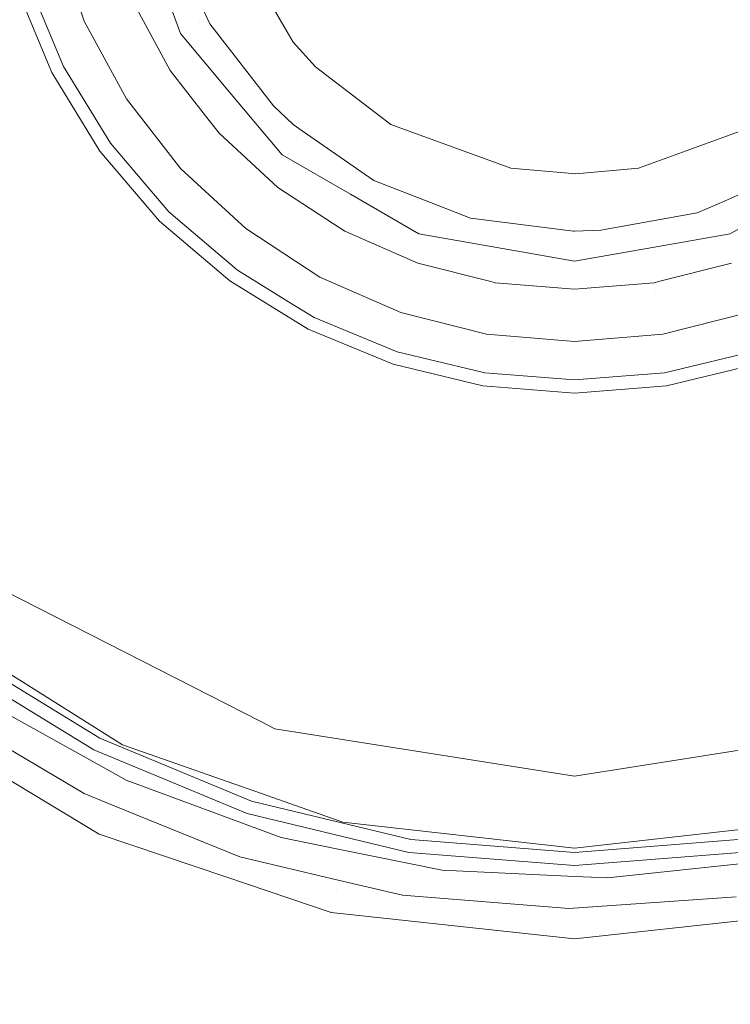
# Model space of a CAD drawing. Header units: millimetres. Extents: x -608 to 205, y -413 to 558.
# Tile 17 of 37: x -419 to -395, y 348 to 381. Entities that reach past the tile are written whole.
import ezdxf

# ---------------------------------------------------------------- set-up
doc = ezdxf.new("R2010")
doc.units = ezdxf.units.MM
doc.header["$LTSCALE"] = 25.4
doc.layers.add('None', color=7, linetype='Continuous', lineweight=5)

# ---------------------------------------------------------------- blocks, each defined once
blk = doc.blocks.new('Group-2-1')
at = {"layer": 'None', "color": 7, "linetype": 'Continuous', "lineweight": 5}
for points, invisible_edges in [([(-271.894, 425.854, 150), (-267.631, 388.025, 150), (-271.894, 350.197, 150), (-437.631, 388.025, 150)], 12), ([(-271.894, 350.197, 156), (-267.631, 388.025, 156), (-271.894, 425.854, 156), (-437.631, 388.025, 156)], 12), ([(-437.631, 388.025, 150), (-271.894, 350.197, 150), (-284.467, 314.265, 150), (-304.72, 282.032, 150)], 9), ([(-304.72, 282.032, 150), (-331.638, 255.114, 150), (-363.871, 234.86, 150), (-437.631, 388.025, 150)], 12), ([(-363.871, 234.86, 150), (-399.803, 222.287, 150), (-437.631, 218.025, 150), (-437.631, 388.025, 150)], 12), ([(-437.631, 218.025, 156), (-399.803, 222.287, 156), (-363.871, 234.86, 156), (-437.631, 388.025, 156)], 12), ([(-363.871, 234.86, 156), (-331.638, 255.114, 156), (-304.72, 282.032, 156), (-437.631, 388.025, 156)], 12), ([(-304.72, 282.032, 156), (-284.467, 314.265, 156), (-271.894, 350.197, 156), (-437.631, 388.025, 156)], 12)]:
    blk.add_3dface(points, dxfattribs=dict(at, invisible_edges=invisible_edges))
blk = doc.blocks.new('Group-8-1')
at = {"layer": 'None', "color": 7, "linetype": 'Continuous', "lineweight": 5}
for points, invisible_edges in [([(-417.827, 386.563, 233.751), (-432.254, 388.025, 243.629), (-431.014, 380.193, 243.629)], 9), ([(-411.603, 383.868, 159), (-390.869, 380.212, 159), (-388.758, 383.868, 159), (-388.025, 388.025, 159)], 9), ([(-431.014, 380.193, 243.629), (-417.345, 383.679, 233.751), (-417.827, 386.563, 233.751)], 9), ([(-414.109, 382.956, 156.947), (-415.003, 385.412, 156.947), (-414.957, 385.42, 156.694), (-413.175, 380.523, 156.694)], 14), ([(-413.175, 380.523, 156.694), (-414.957, 385.42, 156.694), (-414.806, 385.446, 156.399), (-413.042, 380.6, 156.399)], 15), ([(-413.042, 380.6, 156.399), (-414.806, 385.446, 156.399), (-414.569, 385.488, 156.17), (-412.833, 380.72, 156.17)], 15), ([(-412.833, 380.72, 156.17), (-414.569, 385.488, 156.17), (-414.27, 385.541, 156.033), (-412.571, 380.872, 156.033)], 15), ([(-412.571, 380.872, 156.033), (-414.27, 385.541, 156.033), (-413.635, 383.968, 156)], 11), ([(-416.487, 383.896, 232.918), (-417.345, 383.679, 233.751), (-416.396, 380.913, 233.751), (-415.585, 381.268, 232.918)], 13), ([(-411.603, 383.868, 159), (-414.813, 381.607, 230.668), (-413.557, 379.286, 230.668)], 9), ([(-413.635, 383.968, 156), (-412.331, 381.008, 156), (-412.571, 380.872, 156.033)], 10), ([(-413.557, 379.286, 230.668), (-409.493, 380.212, 159), (-411.603, 383.868, 159)], 9), ([(-411.603, 383.868, 159), (-400.145, 375.869, 159), (-398.07, 376.054, 159)], 9), ([(-400.145, 375.869, 159), (-411.603, 383.868, 159), (-409.493, 380.212, 159), (-408.751, 379.405, 159)], 9), ([(-411.603, 383.868, 159), (-391.56, 379.455, 159), (-390.869, 380.212, 159)], 9), ([(-398.07, 376.054, 159), (-394.103, 377.498, 159), (-391.56, 379.455, 159), (-411.603, 383.868, 159)], 12), ([(-416.396, 380.913, 233.751), (-417.345, 383.679, 233.751), (-431.014, 380.193, 243.629)], 10), ([(-417.087, 379.411, 230.508), (-417.973, 381.551, 230.508), (-414.109, 382.956, 156.947)], 10), ([(-414.109, 382.956, 156.947), (-413.215, 380.5, 156.947), (-417.087, 379.411, 230.508)], 10), ([(-413.175, 380.523, 156.694), (-413.215, 380.5, 156.947), (-414.109, 382.956, 156.947)], 9), ([(-417.142, 379.383, 230.806), (-417.274, 379.316, 231.071), (-418.426, 382.097, 231.071), (-418.285, 382.143, 230.806)], 15), ([(-417.973, 381.551, 230.508), (-417.087, 379.411, 230.508), (-417.142, 379.383, 230.806), (-418.285, 382.143, 230.806)], 14), ([(-431.002, 372.321, 241.719), (-433.079, 377.336, 241.719), (-418.637, 382.028, 231.279), (-417.472, 379.215, 231.279)], 10), ([(-417.274, 379.316, 231.071), (-417.472, 379.215, 231.279), (-418.637, 382.028, 231.279), (-418.426, 382.097, 231.071)], 13), ([(-415.041, 381.507, 231.858), (-415.585, 381.268, 232.918), (-414.263, 378.825, 232.918), (-413.765, 379.15, 231.858)], 15), ([(-414.813, 381.607, 230.668), (-415.041, 381.507, 231.858), (-413.765, 379.15, 231.858), (-413.557, 379.286, 230.668)], 7), ([(-415.585, 381.268, 232.918), (-416.396, 380.913, 233.751), (-415.004, 378.341, 233.751), (-414.263, 378.825, 232.918)], 13), ([(-431.014, 380.193, 243.629), (-430.684, 378.114, 243.629), (-416.396, 380.913, 233.751)], 10), ([(-416.396, 380.913, 233.751), (-430.684, 378.114, 243.629), (-426.845, 370.578, 243.629)], 9), ([(-426.845, 370.578, 243.629), (-415.004, 378.341, 233.751), (-416.396, 380.913, 233.751)], 9), ([(-409.572, 376.833, 156.17), (-412.833, 380.72, 156.17), (-412.571, 380.872, 156.033), (-409.377, 377.065, 156.033)], 15), ([(-412.571, 380.872, 156.033), (-412.331, 381.008, 156), (-412.248, 380.82, 156)], 9), ([(-412.571, 380.872, 156.033), (-412.248, 380.82, 156), (-410.142, 378.114, 156)], 9), ([(-410.142, 378.114, 156), (-409.377, 377.065, 156.033), (-412.571, 380.872, 156.033)], 11), ([(-410.142, 378.114, 156), (-412.248, 380.82, 156), (-412.331, 381.008, 156), (-388.049, 381.025, 156)], 12), ([(-388.049, 381.025, 156), (-409.486, 377.495, 156), (-410.142, 378.114, 156)], 9), ([(-388.049, 381.025, 156), (-409.192, 377.29, 156), (-409.486, 377.495, 156)], 9), ([(-388.049, 381.025, 156), (-404.95, 374.914, 156), (-406.826, 375.643, 156), (-409.192, 377.29, 156)], 9), ([(-404.95, 374.914, 156), (-388.049, 381.025, 156), (-389.627, 378.746, 156)], 9), ([(-411.535, 378.498, 156.947), (-413.215, 380.5, 156.947), (-413.175, 380.523, 156.694), (-409.825, 376.532, 156.694)], 14), ([(-409.825, 376.532, 156.694), (-413.175, 380.523, 156.694), (-413.042, 380.6, 156.399), (-409.727, 376.649, 156.399)], 15), ([(-409.727, 376.649, 156.399), (-413.042, 380.6, 156.399), (-412.833, 380.72, 156.17), (-409.572, 376.833, 156.17)], 15), ([(-415.531, 376.873, 230.508), (-417.087, 379.411, 230.508), (-413.215, 380.5, 156.947)], 10), ([(-413.215, 380.5, 156.947), (-411.535, 378.498, 156.947), (-415.531, 376.873, 230.508)], 10), ([(-413.557, 379.286, 230.668), (-412.386, 377.782, 230.668), (-409.493, 380.212, 159)], 10), ([(-409.493, 380.212, 159), (-412.386, 377.782, 230.668), (-411.936, 377.204, 230.668)], 9), ([(-411.936, 377.204, 230.668), (-408.751, 379.405, 159), (-409.493, 380.212, 159)], 9), ([(-417.472, 379.215, 231.279), (-415.88, 376.619, 231.279), (-428.166, 367.693, 241.719), (-431.002, 372.321, 241.719)], 10), ([(-415.701, 376.749, 231.071), (-415.88, 376.619, 231.279), (-417.472, 379.215, 231.279), (-417.274, 379.316, 231.071)], 13), ([(-415.581, 376.836, 230.806), (-415.701, 376.749, 231.071), (-417.274, 379.316, 231.071), (-417.142, 379.383, 230.806)], 15), ([(-415.531, 376.873, 230.508), (-415.581, 376.836, 230.806), (-417.142, 379.383, 230.806), (-417.087, 379.411, 230.508)], 7), ([(-412.386, 377.782, 230.668), (-413.557, 379.286, 230.668), (-413.765, 379.15, 231.858), (-412.119, 377.035, 231.858)], 14), ([(-408.751, 379.405, 159), (-411.936, 377.204, 230.668), (-409.995, 375.416, 230.668)], 9), ([(-406.259, 377.498, 159), (-408.751, 379.405, 159), (-409.995, 375.416, 230.668)], 10), ([(-408.751, 379.405, 159), (-406.259, 377.498, 159), (-402.292, 376.054, 159), (-400.145, 375.869, 159)], 8), ([(-413.765, 379.15, 231.858), (-414.263, 378.825, 232.918), (-412.556, 376.633, 232.918), (-412.119, 377.035, 231.858)], 15), ([(-414.263, 378.825, 232.918), (-415.004, 378.341, 233.751), (-413.208, 376.033, 233.751), (-412.556, 376.633, 232.918)], 13), ([(-389.627, 378.746, 156), (-390.27, 378.064, 156), (-391.206, 377.335, 156), (-404.95, 374.914, 156)], 12), ([(-413.208, 376.033, 233.751), (-415.004, 378.341, 233.751), (-426.845, 370.578, 243.629)], 10), ([(-411.535, 378.498, 156.947), (-414.672, 375.867, 230.508), (-415.531, 376.873, 230.508)], 9), ([(-413.597, 374.609, 230.508), (-414.672, 375.867, 230.508), (-411.535, 378.498, 156.947)], 10), ([(-413.597, 374.609, 230.508), (-411.535, 378.498, 156.947), (-409.855, 376.496, 156.947)], 9), ([(-409.825, 376.532, 156.694), (-409.855, 376.496, 156.947), (-411.535, 378.498, 156.947)], 9), ([(-409.377, 377.065, 156.033), (-410.142, 378.114, 156), (-409.486, 377.495, 156)], 9), ([(-412.119, 377.035, 231.858), (-411.936, 377.204, 230.668), (-412.386, 377.782, 230.668)], 9), ([(-409.995, 375.416, 230.668), (-408.153, 374.213, 230.668), (-406.259, 377.498, 159)], 10), ([(-409.486, 377.495, 156), (-409.192, 377.29, 156), (-409.377, 377.065, 156.033)], 10), ([(-409.377, 377.065, 156.033), (-409.192, 377.29, 156), (-406.826, 375.643, 156)], 9), ([(-406.259, 377.498, 159), (-408.153, 374.213, 230.668), (-407.785, 373.973, 230.668)], 9), ([(-406.259, 377.498, 159), (-407.785, 373.973, 230.668), (-405.369, 372.913, 230.668)], 9), ([(-405.369, 372.913, 230.668), (-402.292, 376.054, 159), (-406.259, 377.498, 159)], 9), ([(-404.95, 374.914, 156), (-391.206, 377.335, 156), (-392.975, 375.958, 156), (-395.404, 374.888, 156)], 9), ([(-394.103, 377.498, 159), (-398.07, 376.054, 159), (-394.993, 372.913, 230.668)], 10), ([(-412.119, 377.035, 231.858), (-412.556, 376.633, 232.918), (-410.512, 374.751, 232.918), (-410.147, 375.22, 231.858)], 15), ([(-411.936, 377.204, 230.668), (-412.119, 377.035, 231.858), (-410.147, 375.22, 231.858), (-409.995, 375.416, 230.668)], 7), ([(-405.178, 374.296, 156.17), (-409.572, 376.833, 156.17), (-409.377, 377.065, 156.033), (-405.074, 374.581, 156.033)], 15), ([(-406.826, 375.643, 156), (-405.074, 374.581, 156.033), (-409.377, 377.065, 156.033)], 11), ([(-392.975, 375.958, 156), (-390.984, 377.065, 156.033), (-395.287, 374.581, 156.033)], 11), ([(-390.79, 376.833, 156.17), (-395.184, 374.296, 156.17), (-395.287, 374.581, 156.033), (-390.984, 377.065, 156.033)], 15), ([(-424.64, 363.566, 241.719), (-428.166, 367.693, 241.719), (-415.88, 376.619, 231.279), (-413.903, 374.303, 231.279)], 10), ([(-413.746, 374.46, 231.071), (-413.903, 374.303, 231.279), (-415.88, 376.619, 231.279), (-415.701, 376.749, 231.071)], 13), ([(-413.641, 374.565, 230.806), (-413.746, 374.46, 231.071), (-415.701, 376.749, 231.071), (-415.581, 376.836, 230.806)], 15), ([(-415.581, 376.836, 230.806), (-415.531, 376.873, 230.508), (-414.672, 375.867, 230.508)], 9), ([(-414.672, 375.867, 230.508), (-413.597, 374.609, 230.508), (-413.641, 374.565, 230.806), (-415.581, 376.836, 230.806)], 14), ([(-412.556, 376.633, 232.918), (-413.208, 376.033, 233.751), (-411.056, 374.052, 233.751), (-410.512, 374.751, 232.918)], 13), ([(-405.312, 373.926, 156.694), (-409.825, 376.532, 156.694), (-409.727, 376.649, 156.399), (-405.26, 374.07, 156.399)], 15), ([(-405.26, 374.07, 156.399), (-409.727, 376.649, 156.399), (-409.572, 376.833, 156.17), (-405.178, 374.296, 156.17)], 15), ([(-390.635, 376.649, 156.399), (-395.101, 374.07, 156.399), (-395.184, 374.296, 156.17), (-390.79, 376.833, 156.17)], 15), ([(-390.536, 376.532, 156.694), (-395.049, 373.926, 156.694), (-395.101, 374.07, 156.399), (-390.635, 376.649, 156.399)], 15), ([(-409.855, 376.496, 156.947), (-411.333, 372.675, 230.508), (-413.597, 374.609, 230.508)], 9), ([(-411.333, 372.675, 230.508), (-409.855, 376.496, 156.947), (-407.592, 375.189, 156.947)], 9), ([(-407.592, 375.189, 156.947), (-409.855, 376.496, 156.947), (-409.825, 376.532, 156.694), (-405.312, 373.926, 156.694)], 14), ([(-392.77, 375.189, 156.947), (-395.033, 373.882, 156.947), (-395.049, 373.926, 156.694), (-390.536, 376.532, 156.694)], 14), ([(-426.845, 370.578, 243.629), (-426.129, 369.173, 243.629), (-413.208, 376.033, 233.751)], 10), ([(-413.208, 376.033, 233.751), (-426.129, 369.173, 243.629), (-419.776, 362.82, 243.629)], 9), ([(-419.776, 362.82, 243.629), (-411.056, 374.052, 233.751), (-413.208, 376.033, 233.751)], 9), ([(-405.369, 372.913, 230.668), (-402.953, 372.301, 230.668), (-402.292, 376.054, 159)], 10), ([(-402.292, 376.054, 159), (-402.953, 372.301, 230.668), (-402.811, 372.265, 230.668)], 9), ([(-400.145, 375.869, 159), (-402.292, 376.054, 159), (-402.811, 372.265, 230.668)], 10), ([(-397.551, 372.265, 230.668), (-398.07, 376.054, 159), (-400.145, 375.869, 159)], 9), ([(-397.551, 372.265, 230.668), (-397.409, 372.301, 230.668), (-398.07, 376.054, 159)], 10), ([(-398.07, 376.054, 159), (-397.409, 372.301, 230.668), (-394.993, 372.913, 230.668)], 9), ([(-395.287, 374.581, 156.033), (-395.404, 374.888, 156), (-392.975, 375.958, 156)], 9), ([(-406.826, 375.643, 156), (-404.95, 374.914, 156), (-405.074, 374.581, 156.033)], 10), ([(-402.811, 372.265, 230.668), (-400.181, 372.047, 230.668), (-400.145, 375.869, 159)], 10), ([(-400.145, 375.869, 159), (-400.181, 372.047, 230.668), (-397.551, 372.265, 230.668)], 9), ([(-408.153, 374.213, 230.668), (-409.995, 375.416, 230.668), (-410.147, 375.22, 231.858), (-407.904, 373.754, 231.858)], 14), ([(-407.592, 375.189, 156.947), (-409.641, 371.638, 230.508), (-411.333, 372.675, 230.508)], 9), ([(-410.147, 375.22, 231.858), (-410.512, 374.751, 232.918), (-408.187, 373.232, 232.918), (-407.904, 373.754, 231.858)], 15), ([(-408.795, 371.119, 230.508), (-409.641, 371.638, 230.508), (-407.592, 375.189, 156.947)], 10), ([(-408.795, 371.119, 230.508), (-407.592, 375.189, 156.947), (-405.328, 373.882, 156.947)], 9), ([(-405.312, 373.926, 156.694), (-405.328, 373.882, 156.947), (-407.592, 375.189, 156.947)], 9), ([(-410.512, 374.751, 232.918), (-411.056, 374.052, 233.751), (-408.608, 372.453, 233.751), (-408.187, 373.232, 232.918)], 13), ([(-405.074, 374.581, 156.033), (-404.95, 374.914, 156), (-403.619, 374.397, 156)], 9), ([(-404.95, 374.914, 156), (-395.404, 374.888, 156), (-396.124, 374.571, 156), (-399.315, 373.999, 156)], 9), ([(-399.315, 373.999, 156), (-400.181, 373.974, 156), (-404.95, 374.914, 156)], 10), ([(-400.181, 373.974, 156), (-400.216, 373.973, 156), (-403.619, 374.397, 156), (-404.95, 374.914, 156)], 8), ([(-396.124, 374.571, 156), (-395.404, 374.888, 156), (-395.287, 374.581, 156.033)], 10), ([(-411.457, 372.505, 231.071), (-411.587, 372.326, 231.279), (-413.903, 374.303, 231.279), (-413.746, 374.46, 231.071)], 13), ([(-411.37, 372.625, 230.806), (-411.457, 372.505, 231.071), (-413.746, 374.46, 231.071), (-413.641, 374.565, 230.806)], 15), ([(-411.333, 372.675, 230.508), (-411.37, 372.625, 230.806), (-413.641, 374.565, 230.806), (-413.597, 374.609, 230.508)], 7), ([(-400.181, 373.415, 156.17), (-405.178, 374.296, 156.17), (-405.074, 374.581, 156.033), (-400.181, 373.718, 156.033)], 15), ([(-400.181, 373.718, 156.033), (-405.074, 374.581, 156.033), (-403.619, 374.397, 156)], 11), ([(-403.619, 374.397, 156), (-400.216, 373.973, 156), (-400.181, 373.718, 156.033)], 10), ([(-395.287, 374.581, 156.033), (-400.181, 373.718, 156.033), (-399.315, 373.999, 156)], 11), ([(-395.184, 374.296, 156.17), (-400.181, 373.415, 156.17), (-400.181, 373.718, 156.033), (-395.287, 374.581, 156.033)], 15), ([(-399.315, 373.999, 156), (-396.124, 374.571, 156), (-395.287, 374.581, 156.033)], 10), ([(-413.903, 374.303, 231.279), (-411.587, 372.326, 231.279), (-420.513, 360.04, 241.719), (-424.64, 363.566, 241.719)], 10), ([(-408.608, 372.453, 233.751), (-411.056, 374.052, 233.751), (-419.776, 362.82, 243.629)], 10), ([(-407.904, 373.754, 231.858), (-407.785, 373.973, 230.668), (-408.153, 374.213, 230.668)], 9), ([(-400.181, 373.021, 156.694), (-405.312, 373.926, 156.694), (-405.26, 374.07, 156.399), (-400.181, 373.174, 156.399)], 15), ([(-400.181, 373.174, 156.399), (-405.26, 374.07, 156.399), (-405.178, 374.296, 156.17), (-400.181, 373.415, 156.17)], 15), ([(-395.101, 374.07, 156.399), (-400.181, 373.174, 156.399), (-400.181, 373.415, 156.17), (-395.184, 374.296, 156.17)], 15), ([(-395.049, 373.926, 156.694), (-400.181, 373.021, 156.694), (-400.181, 373.174, 156.399), (-395.101, 374.07, 156.399)], 15), ([(-400.181, 373.718, 156.033), (-400.181, 373.974, 156), (-399.315, 373.999, 156)], 9), ([(-405.328, 373.882, 156.947), (-406.044, 369.98, 230.508), (-408.795, 371.119, 230.508)], 9), ([(-407.904, 373.754, 231.858), (-408.187, 373.232, 232.918), (-405.642, 372.116, 232.918), (-405.45, 372.678, 231.858)], 15), ([(-407.785, 373.973, 230.668), (-407.904, 373.754, 231.858), (-405.45, 372.678, 231.858), (-405.369, 372.913, 230.668)], 7), ([(-406.044, 369.98, 230.508), (-405.328, 373.882, 156.947), (-402.755, 373.429, 156.947)], 9), ([(-402.755, 373.429, 156.947), (-405.328, 373.882, 156.947), (-405.312, 373.926, 156.694)], 10), ([(-405.312, 373.926, 156.694), (-400.181, 373.021, 156.694), (-400.181, 372.975, 156.947), (-402.755, 373.429, 156.947)], 11), ([(-400.216, 373.973, 156), (-400.181, 373.974, 156), (-400.181, 373.718, 156.033)], 10), ([(-400.181, 373.021, 156.694), (-395.049, 373.926, 156.694), (-395.033, 373.882, 156.947), (-397.607, 373.429, 156.947)], 11), ([(-397.607, 373.429, 156.947), (-395.033, 373.882, 156.947), (-394.318, 369.98, 230.508)], 10), ([(-402.755, 373.429, 156.947), (-403.47, 369.362, 230.508), (-406.044, 369.98, 230.508)], 9), ([(-403.149, 369.285, 230.508), (-403.47, 369.362, 230.508), (-402.755, 373.429, 156.947)], 10), ([(-403.149, 369.285, 230.508), (-402.755, 373.429, 156.947), (-400.181, 372.975, 156.947)], 9), ([(-397.607, 373.429, 156.947), (-400.181, 372.975, 156.947), (-400.181, 373.021, 156.694)], 10), ([(-400.181, 372.975, 156.947), (-397.607, 373.429, 156.947), (-397.213, 369.285, 230.508)], 10), ([(-397.607, 373.429, 156.947), (-396.891, 369.362, 230.508), (-397.213, 369.285, 230.508)], 9), ([(-394.318, 369.98, 230.508), (-396.891, 369.362, 230.508), (-397.607, 373.429, 156.947)], 10), ([(-408.187, 373.232, 232.918), (-408.608, 372.453, 233.751), (-405.93, 371.278, 233.751), (-405.642, 372.116, 232.918)], 13), ([(-402.953, 372.301, 230.668), (-405.369, 372.913, 230.668), (-405.45, 372.678, 231.858), (-402.852, 372.02, 231.858)], 14), ([(-400.181, 372.975, 156.947), (-400.181, 369.051, 230.508), (-403.149, 369.285, 230.508)], 9), ([(-397.213, 369.285, 230.508), (-400.181, 369.051, 230.508), (-400.181, 372.975, 156.947)], 10), ([(-397.51, 372.02, 231.858), (-394.912, 372.678, 231.858), (-394.993, 372.913, 230.668), (-397.409, 372.301, 230.668)], 11), ([(-419.776, 362.82, 243.629), (-419.033, 362.077, 243.629), (-408.608, 372.453, 233.751)], 10), ([(-408.608, 372.453, 233.751), (-419.033, 362.077, 243.629), (-410.559, 357.76, 243.629)], 9), ([(-408.89, 370.932, 231.071), (-408.991, 370.734, 231.279), (-411.587, 372.326, 231.279), (-411.457, 372.505, 231.071)], 13), ([(-408.823, 371.064, 230.806), (-408.89, 370.932, 231.071), (-411.457, 372.505, 231.071), (-411.37, 372.625, 230.806)], 15), ([(-408.823, 371.064, 230.806), (-411.37, 372.625, 230.806), (-411.333, 372.675, 230.508), (-409.641, 371.638, 230.508)], 11), ([(-410.559, 357.76, 243.629), (-405.93, 371.278, 233.751), (-408.608, 372.453, 233.751)], 9), ([(-405.45, 372.678, 231.858), (-405.642, 372.116, 232.918), (-402.949, 371.434, 232.918), (-402.852, 372.02, 231.858)], 15), ([(-397.51, 372.02, 231.858), (-397.412, 371.434, 232.918), (-394.719, 372.116, 232.918), (-394.912, 372.678, 231.858)], 15), ([(-415.885, 357.204, 241.719), (-420.513, 360.04, 241.719), (-411.587, 372.326, 231.279), (-408.991, 370.734, 231.279)], 10), ([(-405.642, 372.116, 232.918), (-405.93, 371.278, 233.751), (-403.095, 370.56, 233.751), (-402.949, 371.434, 232.918)], 13), ([(-402.852, 372.02, 231.858), (-402.811, 372.265, 230.668), (-402.953, 372.301, 230.668)], 9), ([(-402.811, 372.265, 230.668), (-402.852, 372.02, 231.858), (-400.181, 371.799, 231.858), (-400.181, 372.047, 230.668)], 7), ([(-400.181, 372.047, 230.668), (-400.181, 371.799, 231.858), (-397.51, 372.02, 231.858), (-397.551, 372.265, 230.668)], 7), ([(-397.409, 372.301, 230.668), (-397.551, 372.265, 230.668), (-397.51, 372.02, 231.858)], 10), ([(-397.412, 371.434, 232.918), (-397.266, 370.56, 233.751), (-394.432, 371.278, 233.751), (-394.719, 372.116, 232.918)], 13), ([(-402.852, 372.02, 231.858), (-402.949, 371.434, 232.918), (-400.181, 371.204, 232.918), (-400.181, 371.799, 231.858)], 15), ([(-400.181, 371.799, 231.858), (-400.181, 371.204, 232.918), (-397.412, 371.434, 232.918), (-397.51, 372.02, 231.858)], 15), ([(-409.641, 371.638, 230.508), (-408.795, 371.119, 230.508), (-408.823, 371.064, 230.806)], 10), ([(-402.949, 371.434, 232.918), (-403.095, 370.56, 233.751), (-400.181, 370.319, 233.751), (-400.181, 371.204, 232.918)], 13), ([(-400.181, 371.204, 232.918), (-400.181, 370.319, 233.751), (-397.266, 370.56, 233.751), (-397.412, 371.434, 232.918)], 13), ([(-403.095, 370.56, 233.751), (-405.93, 371.278, 233.751), (-410.559, 357.76, 243.629)], 10), ([(-406.044, 369.98, 230.508), (-406.063, 369.921, 230.806), (-408.823, 371.064, 230.806), (-408.795, 371.119, 230.508)], 7), ([(-389.802, 357.76, 243.629), (-394.432, 371.278, 233.751), (-397.266, 370.56, 233.751)], 9), ([(-406.109, 369.78, 231.071), (-406.178, 369.569, 231.279), (-408.991, 370.734, 231.279), (-408.89, 370.932, 231.071)], 13), ([(-406.063, 369.921, 230.806), (-406.109, 369.78, 231.071), (-408.89, 370.932, 231.071), (-408.823, 371.064, 230.806)], 15), ([(-408.991, 370.734, 231.279), (-406.178, 369.569, 231.279), (-410.87, 355.127, 241.719), (-415.885, 357.204, 241.719)], 10), ([(-410.559, 357.76, 243.629), (-410.092, 357.521, 243.629), (-403.095, 370.56, 233.751)], 10), ([(-403.095, 370.56, 233.751), (-410.092, 357.521, 243.629), (-400.181, 355.952, 243.629)], 9), ([(-400.181, 355.952, 243.629), (-400.181, 370.319, 233.751), (-403.095, 370.56, 233.751)], 9), ([(-400.181, 355.952, 243.629), (-390.27, 357.521, 243.629), (-397.266, 370.56, 233.751)], 10), ([(-397.266, 370.56, 233.751), (-400.181, 370.319, 233.751), (-400.181, 355.952, 243.629)], 10), ([(-397.266, 370.56, 233.751), (-390.27, 357.521, 243.629), (-389.802, 357.76, 243.629)], 9), ([(-403.182, 369.077, 231.071), (-403.217, 368.858, 231.279), (-406.178, 369.569, 231.279), (-406.109, 369.78, 231.071)], 13), ([(-403.159, 369.224, 230.806), (-403.182, 369.077, 231.071), (-406.109, 369.78, 231.071), (-406.063, 369.921, 230.806)], 15), ([(-403.159, 369.224, 230.806), (-406.063, 369.921, 230.806), (-406.044, 369.98, 230.508), (-403.47, 369.362, 230.508)], 11), ([(-396.891, 369.362, 230.508), (-394.318, 369.98, 230.508), (-394.298, 369.921, 230.806), (-397.203, 369.224, 230.806)], 14), ([(-394.298, 369.921, 230.806), (-394.252, 369.78, 231.071), (-397.18, 369.077, 231.071), (-397.203, 369.224, 230.806)], 15), ([(-394.252, 369.78, 231.071), (-394.184, 369.569, 231.279), (-397.145, 368.858, 231.279), (-397.18, 369.077, 231.071)], 13), ([(-405.592, 353.86, 241.719), (-410.87, 355.127, 241.719), (-406.178, 369.569, 231.279), (-403.217, 368.858, 231.279)], 10), ([(-397.145, 368.858, 231.279), (-394.184, 369.569, 231.279), (-389.492, 355.127, 241.719), (-394.77, 353.86, 241.719)], 10), ([(-403.47, 369.362, 230.508), (-403.149, 369.285, 230.508), (-403.159, 369.224, 230.806)], 10), ([(-400.181, 368.989, 230.806), (-400.181, 368.841, 231.071), (-403.182, 369.077, 231.071), (-403.159, 369.224, 230.806)], 15), ([(-400.181, 369.051, 230.508), (-400.181, 368.989, 230.806), (-403.159, 369.224, 230.806), (-403.149, 369.285, 230.508)], 7), ([(-397.213, 369.285, 230.508), (-397.203, 369.224, 230.806), (-400.181, 368.989, 230.806), (-400.181, 369.051, 230.508)], 7), ([(-397.203, 369.224, 230.806), (-397.18, 369.077, 231.071), (-400.181, 368.841, 231.071), (-400.181, 368.989, 230.806)], 15), ([(-397.203, 369.224, 230.806), (-397.213, 369.285, 230.508), (-396.891, 369.362, 230.508)], 9), ([(-403.217, 368.858, 231.279), (-400.181, 368.619, 231.279), (-400.181, 353.434, 241.719), (-405.592, 353.86, 241.719)], 10), ([(-400.181, 368.841, 231.071), (-400.181, 368.619, 231.279), (-403.217, 368.858, 231.279), (-403.182, 369.077, 231.071)], 13), ([(-397.18, 369.077, 231.071), (-397.145, 368.858, 231.279), (-400.181, 368.619, 231.279), (-400.181, 368.841, 231.071)], 13), ([(-394.77, 353.86, 241.719), (-400.181, 353.434, 241.719), (-400.181, 368.619, 231.279), (-397.145, 368.858, 231.279)], 10), ([(-419.033, 362.077, 243.629), (-420.357, 360.271, 294.047), (-415.129, 356.985, 294.047)], 9), ([(-415.129, 356.985, 294.047), (-410.559, 357.76, 243.629), (-419.033, 362.077, 243.629)], 9), ([(-415.149, 356.944, 294.301), (-421.689, 361.054, 294.301), (-421.784, 360.935, 294.598), (-415.215, 356.807, 294.598)], 15), ([(-421.689, 361.054, 294.301), (-415.149, 356.944, 294.301), (-415.129, 356.985, 294.047), (-420.357, 360.271, 294.047)], 11), ([(-415.319, 356.59, 294.829), (-421.935, 360.747, 294.829), (-422.124, 360.509, 294.967), (-415.451, 356.316, 294.967)], 15), ([(-415.215, 356.807, 294.598), (-421.784, 360.935, 294.598), (-421.935, 360.747, 294.829), (-415.319, 356.59, 294.829)], 15), ([(-415.451, 356.316, 294.967), (-422.124, 360.509, 294.967), (-419.779, 358.477, 295)], 11), ([(-420.644, 359.86, 241.929), (-420.513, 360.04, 241.719), (-415.885, 357.204, 241.719), (-415.986, 357.006, 241.929)], 13), ([(-422.153, 357.795, 293.953), (-420.767, 359.691, 242.496), (-416.081, 356.819, 242.496)], 9), ([(-420.767, 359.691, 242.496), (-420.731, 359.74, 242.196), (-416.053, 356.873, 242.196), (-416.081, 356.819, 242.496)], 7), ([(-420.731, 359.74, 242.196), (-420.644, 359.86, 241.929), (-415.986, 357.006, 241.929), (-416.053, 356.873, 242.196)], 15), ([(-415.576, 354.748, 294.977), (-422.37, 358.836, 294.977), (-422.537, 358.616, 294.872), (-415.692, 354.498, 294.872)], 15), ([(-421.13, 358.186, 295), (-422.37, 358.836, 294.977), (-415.576, 354.748, 294.977)], 11), ([(-415.79, 354.286, 294.69), (-422.678, 358.43, 294.69), (-422.781, 358.295, 294.449), (-415.862, 354.131, 294.449)], 15), ([(-415.692, 354.498, 294.872), (-422.537, 358.616, 294.872), (-422.678, 358.43, 294.69), (-415.79, 354.286, 294.69)], 15), ([(-415.543, 356.121, 295), (-419.779, 358.477, 295), (-421.13, 358.186, 295), (-416.396, 355.376, 295)], 10), ([(-419.779, 358.477, 295), (-415.543, 356.121, 295), (-415.451, 356.316, 294.967)], 10), ([(-415.862, 354.131, 294.449), (-422.781, 358.295, 294.449), (-422.837, 358.221, 294.168), (-415.9, 354.048, 294.168)], 15), ([(-422.153, 357.795, 293.953), (-415.906, 354.036, 293.953), (-415.9, 354.048, 294.168), (-422.837, 358.221, 294.168)], 14), ([(-415.576, 354.748, 294.977), (-416.396, 355.376, 295), (-421.13, 358.186, 295)], 9), ([(-416.081, 356.819, 242.496), (-415.906, 354.036, 293.953), (-422.153, 357.795, 293.953)], 9), ([(-415.129, 356.985, 294.047), (-410.758, 355.456, 294.047), (-410.559, 357.76, 243.629)], 10), ([(-410.758, 355.456, 294.047), (-410.092, 357.521, 243.629), (-410.559, 357.76, 243.629)], 9), ([(-410.092, 357.521, 243.629), (-410.758, 355.456, 294.047), (-407.847, 354.437, 294.047)], 9), ([(-400.181, 355.952, 243.629), (-410.092, 357.521, 243.629), (-407.847, 354.437, 294.047)], 10), ([(-392.515, 354.437, 294.047), (-390.27, 357.521, 243.629), (-400.181, 355.952, 243.629)], 9), ([(-415.986, 357.006, 241.929), (-415.885, 357.204, 241.719), (-410.87, 355.127, 241.719), (-410.939, 354.915, 241.929)], 13), ([(-416.081, 356.819, 242.496), (-416.053, 356.873, 242.196), (-410.985, 354.774, 242.196), (-411.004, 354.716, 242.496)], 7), ([(-415.906, 354.036, 293.953), (-416.081, 356.819, 242.496), (-411.004, 354.716, 242.496)], 9), ([(-416.053, 356.873, 242.196), (-415.986, 357.006, 241.929), (-410.939, 354.915, 241.929), (-410.985, 354.774, 242.196)], 15), ([(-407.891, 354.245, 294.598), (-415.215, 356.807, 294.598), (-415.319, 356.59, 294.829), (-407.945, 354.009, 294.829)], 15), ([(-407.857, 354.393, 294.301), (-415.149, 356.944, 294.301), (-415.215, 356.807, 294.598), (-407.891, 354.245, 294.598)], 15), ([(-410.758, 355.456, 294.047), (-415.129, 356.985, 294.047), (-415.149, 356.944, 294.301), (-407.857, 354.393, 294.301)], 14), ([(-407.945, 354.009, 294.829), (-415.319, 356.59, 294.829), (-415.451, 356.316, 294.967), (-408.012, 353.713, 294.967)], 15), ([(-416.396, 355.376, 295), (-415.464, 354.998, 295), (-415.011, 355.825, 295), (-415.543, 356.121, 295)], 10), ([(-415.451, 356.316, 294.967), (-415.543, 356.121, 295), (-415.011, 355.825, 295)], 9), ([(-415.451, 356.316, 294.967), (-415.011, 355.825, 295), (-409.887, 353.924, 295)], 9), ([(-409.887, 353.924, 295), (-408.012, 353.713, 294.967), (-415.451, 356.316, 294.967)], 11), ([(-415.464, 354.998, 295), (-411.249, 353.291, 295), (-409.887, 353.924, 295), (-415.011, 355.825, 295)], 10), ([(-407.847, 354.437, 294.047), (-400.181, 353.573, 294.047), (-400.181, 355.952, 243.629)], 10), ([(-400.181, 355.952, 243.629), (-400.181, 353.573, 294.047), (-392.515, 354.437, 294.047)], 9), ([(-407.857, 354.393, 294.301), (-407.847, 354.437, 294.047), (-410.758, 355.456, 294.047)], 9), ([(-415.576, 354.748, 294.977), (-415.464, 354.998, 295), (-416.396, 355.376, 295)], 9), ([(-410.939, 354.915, 241.929), (-410.87, 355.127, 241.719), (-405.592, 353.86, 241.719), (-405.627, 353.64, 241.929)], 13), ([(-411.249, 353.291, 295), (-415.464, 354.998, 295), (-415.576, 354.748, 294.977)], 10), ([(-410.985, 354.774, 242.196), (-410.939, 354.915, 241.929), (-405.627, 353.64, 241.929), (-405.65, 353.493, 242.196)], 15), ([(-411.004, 354.716, 242.496), (-411.684, 352.613, 293.953), (-415.906, 354.036, 293.953)], 9), ([(-408.122, 351.947, 294.872), (-415.692, 354.498, 294.872), (-415.79, 354.286, 294.69), (-408.172, 351.719, 294.69)], 15), ([(-408.063, 352.217, 294.977), (-415.576, 354.748, 294.977), (-415.692, 354.498, 294.872), (-408.122, 351.947, 294.872)], 15), ([(-415.576, 354.748, 294.977), (-408.063, 352.217, 294.977), (-411.249, 353.291, 295)], 11), ([(-408.232, 351.45, 293.953), (-411.684, 352.613, 293.953), (-411.004, 354.716, 242.496)], 10), ([(-411.004, 354.716, 242.496), (-410.985, 354.774, 242.196), (-405.65, 353.493, 242.196), (-405.66, 353.433, 242.496)], 7), ([(-411.004, 354.716, 242.496), (-405.66, 353.433, 242.496), (-408.232, 351.45, 293.953)], 10), ([(-408.172, 351.719, 294.69), (-415.79, 354.286, 294.69), (-415.862, 354.131, 294.449), (-408.209, 351.553, 294.449)], 15), ([(-400.181, 353.376, 294.598), (-407.891, 354.245, 294.598), (-407.945, 354.009, 294.829), (-400.181, 353.134, 294.829)], 15), ([(-400.181, 353.528, 294.301), (-407.857, 354.393, 294.301), (-407.891, 354.245, 294.598), (-400.181, 353.376, 294.598)], 15), ([(-407.847, 354.437, 294.047), (-407.857, 354.393, 294.301), (-400.181, 353.528, 294.301), (-400.181, 353.573, 294.047)], 7), ([(-400.181, 353.573, 294.047), (-400.181, 353.528, 294.301), (-392.504, 354.393, 294.301), (-392.515, 354.437, 294.047)], 7), ([(-392.504, 354.393, 294.301), (-400.181, 353.528, 294.301), (-400.181, 353.376, 294.598), (-392.471, 354.245, 294.598)], 15), ([(-392.471, 354.245, 294.598), (-400.181, 353.376, 294.598), (-400.181, 353.134, 294.829), (-392.417, 354.009, 294.829)], 15), ([(-408.229, 351.463, 294.168), (-415.9, 354.048, 294.168), (-415.906, 354.036, 293.953), (-411.684, 352.613, 293.953)], 11), ([(-408.209, 351.553, 294.449), (-415.862, 354.131, 294.449), (-415.9, 354.048, 294.168), (-408.229, 351.463, 294.168)], 15), ([(-408.051, 353.551, 295), (-409.887, 353.924, 295), (-411.249, 353.291, 295), (-407.995, 352.518, 295)], 10), ([(-409.887, 353.924, 295), (-408.051, 353.551, 295), (-408.012, 353.713, 294.967)], 10), ([(-400.181, 353.134, 294.829), (-407.945, 354.009, 294.829), (-408.012, 353.713, 294.967), (-400.181, 352.831, 294.967)], 15), ([(-405.627, 353.64, 241.929), (-405.592, 353.86, 241.719), (-400.181, 353.434, 241.719), (-400.181, 353.212, 241.929)], 13), ([(-392.417, 354.009, 294.829), (-400.181, 353.134, 294.829), (-400.181, 352.831, 294.967), (-392.349, 353.713, 294.967)], 15), ([(-400.181, 353.212, 241.929), (-400.181, 353.434, 241.719), (-394.77, 353.86, 241.719), (-394.735, 353.64, 241.929)], 13), ([(-408.012, 353.713, 294.967), (-408.051, 353.551, 295), (-404.56, 352.841, 295)], 9), ([(-407.995, 352.518, 295), (-405.878, 352.015, 295), (-404.56, 352.841, 295), (-408.051, 353.551, 295)], 10), ([(-400.181, 352.831, 294.967), (-408.012, 353.713, 294.967), (-404.56, 352.841, 295)], 11), ([(-405.66, 353.433, 242.496), (-405.65, 353.493, 242.196), (-400.181, 353.063, 242.196), (-400.181, 353.002, 242.496)], 7), ([(-405.65, 353.493, 242.196), (-405.627, 353.64, 241.929), (-400.181, 353.212, 241.929), (-400.181, 353.063, 242.196)], 15), ([(-393.687, 353.168, 295), (-392.349, 353.713, 294.967), (-400.181, 352.831, 294.967)], 11), ([(-400.181, 353.063, 242.196), (-400.181, 353.212, 241.929), (-394.735, 353.64, 241.929), (-394.711, 353.493, 242.196)], 15), ([(-400.181, 353.002, 242.496), (-400.181, 353.063, 242.196), (-394.711, 353.493, 242.196), (-394.702, 353.433, 242.496)], 7), ([(-408.063, 352.217, 294.977), (-407.995, 352.518, 295), (-411.249, 353.291, 295)], 9), ([(-400.181, 350.575, 293.953), (-408.232, 351.45, 293.953), (-405.66, 353.433, 242.496)], 10), ([(-405.66, 353.433, 242.496), (-400.181, 353.002, 242.496), (-400.181, 350.575, 293.953)], 10), ([(-393.687, 353.168, 295), (-399.09, 352.591, 295), (-400.374, 351.574, 295), (-394.841, 351.961, 295)], 10), ([(-400.181, 350.575, 293.953), (-400.181, 353.002, 242.496), (-394.702, 353.433, 242.496)], 9), ([(-394.702, 353.433, 242.496), (-392.13, 351.45, 293.953), (-400.181, 350.575, 293.953)], 9), ([(-400.181, 352.831, 294.967), (-399.09, 352.591, 295), (-393.687, 353.168, 295)], 9), ([(-400.178, 352.64, 295), (-404.56, 352.841, 295), (-405.878, 352.015, 295), (-400.374, 351.574, 295)], 10), ([(-404.56, 352.841, 295), (-400.178, 352.64, 295), (-400.181, 352.831, 294.967)], 10), ([(-411.684, 352.613, 293.953), (-408.232, 351.45, 293.953), (-408.229, 351.463, 294.168)], 10), ([(-405.878, 352.015, 295), (-407.995, 352.518, 295), (-408.063, 352.217, 294.977)], 10), ([(-400.374, 351.574, 295), (-399.09, 352.591, 295), (-400.178, 352.64, 295)], 9), ([(-400.181, 352.831, 294.967), (-400.178, 352.64, 295), (-399.09, 352.591, 295)], 9), ([(-400.181, 351.359, 294.977), (-408.063, 352.217, 294.977), (-408.122, 351.947, 294.872), (-400.181, 351.083, 294.872)], 15), ([(-405.878, 352.015, 295), (-408.063, 352.217, 294.977), (-400.181, 351.359, 294.977)], 11), ([(-400.181, 351.359, 294.977), (-392.299, 352.217, 294.977), (-394.841, 351.961, 295)], 11), ([(-392.299, 352.217, 294.977), (-400.181, 351.359, 294.977), (-400.181, 351.083, 294.872), (-392.239, 351.947, 294.872)], 15), ([(-400.181, 351.083, 294.872), (-408.122, 351.947, 294.872), (-408.172, 351.719, 294.69), (-400.181, 350.85, 294.69)], 15), ([(-400.181, 351.359, 294.977), (-400.374, 351.574, 295), (-405.878, 352.015, 295)], 9), ([(-394.841, 351.961, 295), (-400.374, 351.574, 295), (-400.181, 351.359, 294.977)], 10), ([(-392.239, 351.947, 294.872), (-400.181, 351.083, 294.872), (-400.181, 350.85, 294.69), (-392.189, 351.719, 294.69)], 15), ([(-400.181, 350.68, 294.449), (-408.209, 351.553, 294.449), (-408.229, 351.463, 294.168), (-400.181, 350.588, 294.168)], 15), ([(-400.181, 350.85, 294.69), (-408.172, 351.719, 294.69), (-408.209, 351.553, 294.449), (-400.181, 350.68, 294.449)], 15), ([(-392.189, 351.719, 294.69), (-400.181, 350.85, 294.69), (-400.181, 350.68, 294.449), (-392.153, 351.553, 294.449)], 15), ([(-392.153, 351.553, 294.449), (-400.181, 350.68, 294.449), (-400.181, 350.588, 294.168), (-392.133, 351.463, 294.168)], 15), ([(-400.181, 350.575, 293.953), (-400.181, 350.588, 294.168), (-408.229, 351.463, 294.168), (-408.232, 351.45, 293.953)], 7), ([(-392.13, 351.45, 293.953), (-392.133, 351.463, 294.168), (-400.181, 350.588, 294.168), (-400.181, 350.575, 293.953)], 7)]:
    blk.add_3dface(points, dxfattribs=dict(at, invisible_edges=invisible_edges))

msp = doc.modelspace()

# ---------------------------------------------------------------- block references
at = {"layer": 'None', "color": 7}
for name in ['Group-2-1', 'Group-8-1']:
    msp.add_blockref(name, (0, 0), dxfattribs=at)

doc.saveas('drawing.dxf')
